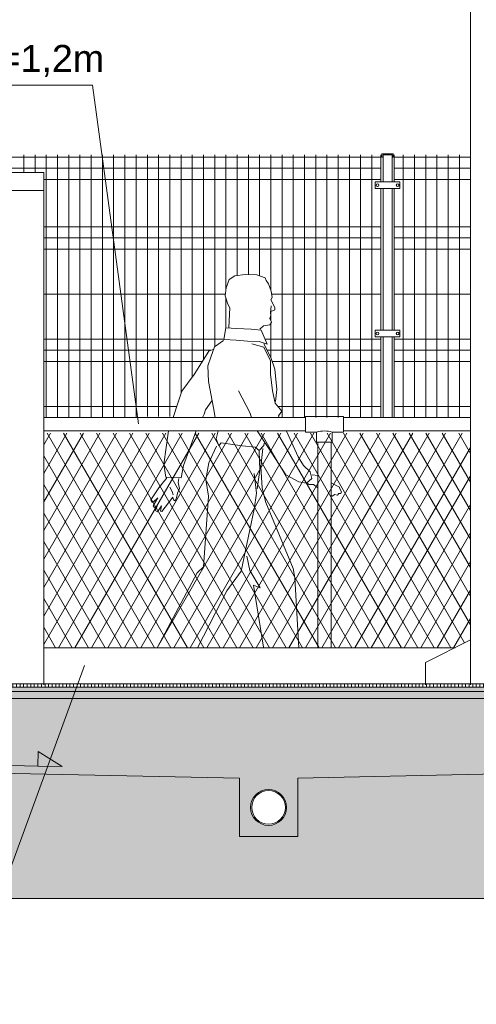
# Model space of a CAD drawing. Header units: millimetres. Extents: x 1962 to 3194, y -795 to -219.
# Tile 217 of 256: x 2647.3 to 2649.33, y -477.23 to -472.84. Entities that reach past the tile are written whole.
import ezdxf

# ---------------------------------------------------------------- set-up
doc = ezdxf.new("R2010")
doc.units = ezdxf.units.MM
for name, color, linetype, lineweight in [('A_elewacje kolorystyka', 252, 'Continuous', 9), ('A_flagi przekrojowe', 92, 'Continuous', 9), ('A_hatch przekroje', 125, 'Continuous', 9), ('A_koty wysokośc.', 53, 'Continuous', 9), ('A_ludzie', 53, 'Continuous', 9), ('A_ogrodzenie 1_2m', 34, 'Continuous', 9), ('A_ogrodzenie 2_4m', 45, 'Continuous', 9), ('A_przekrojowe', 42, 'Continuous', 9), ('A_widok', 142, 'Continuous', 9)]:
    doc.layers.add(name, color=color, linetype=linetype, lineweight=lineweight)
doc.styles.get("Standard").update_dxf_attribs({"font": 'arial.ttf'})

# ---------------------------------------------------------------- blocks, each defined once
blk = doc.blocks.new('zw$5246')
at = {"layer": 'A_ogrodzenie 2_4m'}
blk.add_lwpolyline([(-0.095, 0.015), (0.015, 0.015), (0.015, -0.015), (-0.095, -0.015), (-0.095, 0.015)], dxfattribs=at)
for centre in [(-0.085, 0), (0.005, 0)]:
    blk.add_circle(centre, 0.006, dxfattribs=at)
blk = doc.blocks.new('zw$572')
at = {"layer": 'A_koty wysokośc.'}
h = blk.add_hatch(color=256, dxfattribs=at)
h.dxf.hatch_style = 1
h.paths.add_polyline_path([(0.1205, 0.0716), (0, 0), (0.1205, 0)])
blk.add_line((0.1205, 0), (0.5785, 0), dxfattribs=at)
blk.add_lwpolyline([(0.1205, 0), (0.1205, 0.0716), (0, 0), (0.1205, 0)], close=True, dxfattribs=at)
blk = doc.blocks.new('zw$607D')
at = {"layer": 'A_hatch przekroje'}
h = blk.add_hatch(dxfattribs=at)
h.set_pattern_fill('LINE', color=256, scale=0.005, angle=114.9782, style=2)
h.set_pattern_definition([(90, (-163.449078, -3.115186), (-0.015875, -1e-15), [])])
h.paths.add_polyline_path([(-24.2693, 0.34), (-24.2692, 0.355), (-54.7694, 0.416), (-95.1692, 0.416), (-125.6693, 0.355), (-125.6693, 0.34), (-95.1693, 0.401), (-54.7693, 0.401)])
h = blk.add_hatch(color=251, dxfattribs=at)
h.dxf.hatch_style = 2
h.paths.add_polyline_path([(-24.2693, 0.34), (-24.2693, 0.32), (-54.7694, 0.381), (-95.1692, 0.381), (-125.6693, 0.32), (-125.6693, 0.34), (-95.1693, 0.401), (-54.7693, 0.401)])
h = blk.add_hatch(dxfattribs=at)
h.set_pattern_fill('CONC', color=256, scale=0.005, angle=324.9782, style=2)
h.set_pattern_definition([(300, (-163.31836, -3.17903), (0.10998523, 0.0635), [0, -0.127]), (300, (-163.35622, -3.20236), (0.10998523, 0.0635), [0, -0.127]), (300, (-163.29493, -3.17137), (0.10998523, 0.0635), [0, -0.127]), (278.1986, (-163.36204, -3.13386), (0.080514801, -0.393455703), [0.01367828, -0.67023767]), (156.8699, (-163.36009, -3.147398), (0.410470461, -0.202955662), [0.00635, -0.62865]), (70.6013, (-163.36593, -3.144904), (-0.342411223, -0.9309261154), [0.01170876, -1.15917332]), (146.5651, (-163.400083, -3.11623), (-0.173485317, 0.04648505), [0.00283985, -0.28114079]), (266.3099, (-163.402453, -3.114664), (0.017014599, -0.283470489), [0.00457911, -0.45332599]), (48.4349, (-163.402748, -3.119233), (0.156470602, 0.236985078), [0.00401612, -0.39759318]), (165, (-163.37044, -3.19297), (-0.10998526, -0.06350002), [0.0053881, -0.17421695]), (300, (-163.37565, -3.19157), (0.17348523, -0.04648523), [0.00762, -0.11938]), (75, (-163.37184, -3.19817), (-0.06350002, 0.10998526), [0.0053881, -0.17421695]), (191.5651, (-163.30767, -3.13913), (0.283470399, 0.017014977), [0.00401612, -0.39759318]), (300, (-163.3116, -3.13994), (0.17348523, -0.04648523), [0.00635, -0.12065]), (83.1301, (-163.30843, -3.145435), (0.0294704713, 0.4569556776), [0.00635, -0.62865]), (153.6901, (-163.340226, -3.080204), (0.236985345, -0.156470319), [0.00457911, -0.45332599]), (281.5651, (-163.34433, -3.078174), (-0.017014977, 0.283470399), [0.00803224, -0.39357706]), (66.8699, (-163.34272, -3.086043), (-0.202955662, -0.410470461), [0.00635, -0.62865]), (300, (-163.32621, -3.11464), (0.10998523, 0.0635), [0, -0.127]), (300, (-163.37195, -3.10145), (0.10998523, 0.0635), [0, -0.127]), (300, (-163.39487, -3.15574), (0.10998523, 0.0635), [0, -0.127]), (300, (-163.34363, -3.16576), (0.10998523, 0.0635), [0, -0.127]), (300, (-163.34334, -3.12306), (0.10998523, 0.0635), [0, -0.127]), (300, (-163.35401, -3.09696), (0.10998523, 0.0635), [0, -0.127]), (300, (-163.3549, -3.11067), (0.10998523, 0.0635), [0, -0.127]), (300, (-163.38383, -3.12151), (0.10998523, 0.0635), [0, -0.127]), (300, (-163.39467, -3.09258), (0.10998523, 0.0635), [0, -0.127]), (300, (-163.36874, -3.07907), (0.10998523, 0.0635), [0, -0.127]), (300, (-163.34645, -3.0618), (0.10998523, 0.0635), [0, -0.127]), (300, (-163.32237, -3.09336), (0.10998523, 0.0635), [0, -0.127]), (300, (-163.304, -3.11501), (0.10998523, 0.0635), [0, -0.127]), (300, (-163.28617, -3.15605), (0.10998523, 0.0635), [0, -0.127]), (300, (-163.33551, -3.14934), (0.10998523, 0.0635), [0, -0.127]), (300, (-163.32206, -3.12691), (0.10998523, 0.0635), [0, -0.127]), (300, (-163.36977, -3.16619), (0.10998523, 0.0635), [0, -0.127]), (300, (-163.39432, -3.13637), (0.10998523, 0.0635), [0, -0.127]), (300, (-163.39947, -3.18333), (0.10998523, 0.0635), [0, -0.127]), (300, (-163.41383, -3.14323), (0.10998523, 0.0635), [0, -0.127]), (300, (-163.43744, -3.10994), (0.10998523, 0.0635), [0, -0.127]), (300, (-163.43532, -3.12631), (0.10998523, 0.0635), [0, -0.127]), (300, (-163.41929, -3.11852), (0.10998523, 0.0635), [0, -0.127]), (300, (-163.39434, -3.20237), (0.10998523, 0.0635), [0, -0.127]), (300, (-163.34163, -3.18953), (0.10998523, 0.0635), [0, -0.127]), (300, (-163.31181, -3.16498), (0.10998523, 0.0635), [0, -0.127]), (300, (-163.42021, -3.16011), (0.10998523, 0.0635), [0, -0.127])])
h.paths.add_polyline_path([(-24.2693, 0.29), (-24.2693, 0.32), (-54.7694, 0.381), (-95.1692, 0.381), (-125.6693, 0.32), (-125.6692, 0.29), (-95.1693, 0.351), (-54.7693, 0.351)])
h = blk.add_hatch(dxfattribs=at)
h.set_pattern_fill('CONCRE', color=256, scale=0.008, angle=245.0218, style=2)
h.set_pattern_definition([(220.0436, (-78.46928, 3.991), (-0.0248279, -0.28629365), [0.0254, -0.1778]), (310.0436, (-78.46928, 3.991), (0.28629365, -0.0248279), [0.0254, -0.1778]), (355.0436, (-78.48872, 3.97466), (0.15556077, 0.1307329), [0.035921, -0.2514472]), (220.0436, (-78.41518, 3.88716), (-0.0248279, -0.28629365), [0.0254, -0.1778]), (265.0436, (-78.43308, 3.88871), (0.1307329, -0.15556077), [0.0179605, -0.2694077]), (355.0436, (-78.43308, 3.88871), (0.15556077, 0.1307329), [0.0179605, -0.2694077]), (220.0436, (-78.44084, 3.79924), (-0.0248279, -0.28629365), [0.035921, -0.167279]), (265.0436, (-78.44084, 3.79924), (0.1307329, -0.15556077), [0.0254, -0.2619682]), (355.0436, (-78.46834, 3.77613), (0.15556077, 0.1307329), [0.0254, -0.2619682]), (310.0436, (-78.54354, 3.86223), (0.28629365, -0.0248279), [0.0254, -0.1778]), (265.0436, (-78.54354, 3.86223), (0.1307329, -0.15556077), [0.0179605, -0.2694077]), (355.0436, (-78.5451, 3.84434), (0.15556077, 0.1307329), [0.0179605, -0.2694077]), (220.0436, (-78.45604, 3.93577), (-0.0248279, -0.28629365), [0.0127, -0.17018]), (220.0436, (-78.54003, 3.79883), (-0.0248279, -0.28629365), [0.0127, -0.17018]), (310.0436, (-78.47507, 3.82024), (0.28629365, -0.0248279), [0.0127, -0.17018]), (355.0436, (-78.56805, 3.8914), (0.15556077, 0.1307329), [0.0179605, -0.2694077]), (355.0436, (-78.41012, 3.84165), (0.15556077, 0.1307329), [0.0179605, -0.2694077]), (265.0436, (-78.4993, 3.87868), (0.1307329, -0.15556077), [0.0179605, -0.2694077]), (310.0436, (-78.5064, 3.92662), (0.28629365, -0.0248279), [0.003175, -0.200025]), (310.0436, (-78.45855, 3.85486), (0.28629365, -0.0248279), [0.003175, -0.200025]), (310.0436, (-78.509, 3.76684), (0.28629365, -0.0248279), [0.003175, -0.200025]), (310.0436, (-78.58088, 3.84744), (0.28629365, -0.0248279), [0.003175, -0.200025])])
h.paths.add_polyline_path([(-125.6693, 0.24), (-125.6693, 0.29), (-95.1693, 0.351), (-54.7693, 0.351), (-24.2693, 0.29), (-24.2693, 0.24), (-24.3693, 0.09), (-24.3693, 0.0473), (-26.8255, -0.004), (-26.8255, -0.264), (-27.0855, -0.264), (-27.0855, -0.004), (-30.3119, 0.0634), (-33.5384, -0.004), (-33.5384, -0.264), (-33.7984, -0.264), (-33.7984, -0.004), (-35.9184, 0.0403), (-38.0384, -0.004), (-38.0384, -0.264), (-38.2984, -0.264), (-38.2984, -0.004), (-40.4184, 0.0403), (-42.5384, -0.004), (-42.5384, -0.264), (-42.7984, -0.264), (-42.7984, -0.004), (-44.9184, 0.0403), (-47.0384, -0.004), (-47.0384, -0.264), (-47.2984, -0.264), (-47.2984, -0.004), (-49.4184, 0.0403), (-51.5384, -0.004), (-51.5384, -0.264), (-51.7984, -0.264), (-51.7984, -0.004), (-53.9184, 0.0403), (-56.0384, -0.004), (-56.0384, -0.264), (-56.2984, -0.264), (-56.2984, -0.004), (-58.4184, 0.0403), (-60.5384, -0.004), (-60.5384, -0.264), (-60.7984, -0.264), (-60.7984, -0.004), (-62.9184, 0.0403), (-65.0384, -0.004), (-65.0384, -0.264), (-65.2984, -0.264), (-65.2984, -0.004), (-67.4184, 0.0403), (-69.5384, -0.004), (-69.5384, -0.264), (-69.7984, -0.264), (-69.7984, -0.004), (-71.9184, 0.0403), (-74.0384, -0.004), (-74.0384, -0.264), (-74.2984, -0.264), (-74.2984, -0.004), (-76.4184, 0.0403), (-78.5384, -0.004), (-78.5384, -0.264), (-78.7984, -0.264), (-78.7984, -0.004), (-80.9184, 0.0403), (-83.0384, -0.004), (-83.0384, -0.264), (-83.2984, -0.264), (-83.2984, -0.004), (-85.4184, 0.0403), (-87.5384, -0.004), (-87.5384, -0.264), (-87.7984, -0.264), (-87.7984, -0.004), (-89.9184, 0.0403), (-92.0384, -0.004), (-92.0384, -0.264), (-92.2984, -0.264), (-92.2984, -0.004), (-94.4184, 0.0403), (-96.5384, -0.004), (-96.5384, -0.264), (-96.7984, -0.264), (-96.7984, -0.004), (-98.9184, 0.0403), (-101.0384, -0.004), (-101.0384, -0.264), (-101.2984, -0.264), (-101.2984, -0.004), (-103.4184, 0.0403), (-105.5384, -0.004), (-105.5384, -0.264), (-105.7984, -0.264), (-105.7984, -0.004), (-107.9184, 0.0403), (-110.0384, -0.004), (-110.0384, -0.264), (-110.2984, -0.264), (-110.2984, -0.004), (-112.4184, 0.0403), (-114.5384, -0.004), (-114.5384, -0.264), (-114.7984, -0.264), (-114.7984, -0.004), (-116.9184, 0.0403), (-119.0384, -0.004), (-119.0384, -0.264), (-119.2984, -0.264), (-119.2984, -0.004), (-121.4184, 0.0403), (-123.5384, -0.004), (-123.5384, -0.264), (-123.7984, -0.264), (-123.7984, -0.004), (-125.5693, 0.033), (-125.5693, 0.09)])
h.paths.add_polyline_path([(-65.0958, -0.1002, 1), (-65.2409, -0.1678, 1)], flags=16)
edge = h.paths.add_edge_path()
edge.add_arc((-26.9555, -0.134), 0.08, 24.9782, 384.9782)
edge = h.paths.add_edge_path()
edge.add_arc((-33.6684, -0.134), 0.08, 24.9782, 384.9782)
edge = h.paths.add_edge_path()
edge.add_arc((-38.1684, -0.134), 0.08, 24.9782, 384.9782)
edge = h.paths.add_edge_path()
edge.add_arc((-42.6684, -0.134), 0.08, 24.9782, 384.9782)
edge = h.paths.add_edge_path()
edge.add_arc((-47.1684, -0.134), 0.08, 24.9782, 384.9782)
edge = h.paths.add_edge_path()
edge.add_arc((-51.6684, -0.134), 0.08, 24.9782, 384.9782)
edge = h.paths.add_edge_path()
edge.add_arc((-56.1684, -0.134), 0.08, 24.9782, 384.9782)
edge = h.paths.add_edge_path()
edge.add_arc((-60.6684, -0.134), 0.08, 24.9782, 384.9782)
edge = h.paths.add_edge_path()
edge.add_arc((-65.1684, -0.134), 0.08, 24.9782, 384.9782)
edge = h.paths.add_edge_path()
edge.add_arc((-69.6684, -0.134), 0.08, 24.9782, 384.9782)
edge = h.paths.add_edge_path()
edge.add_arc((-74.1684, -0.134), 0.08, 24.9782, 384.9782)
edge = h.paths.add_edge_path()
edge.add_arc((-78.6684, -0.134), 0.08, 24.9782, 384.9782)
edge = h.paths.add_edge_path()
edge.add_arc((-83.1684, -0.134), 0.08, 24.9782, 384.9782)
edge = h.paths.add_edge_path()
edge.add_arc((-87.6684, -0.134), 0.08, 24.9782, 384.9782)
edge = h.paths.add_edge_path()
edge.add_arc((-92.1684, -0.134), 0.08, 24.9782, 384.9782)
edge = h.paths.add_edge_path()
edge.add_arc((-96.6684, -0.134), 0.08, 24.9782, 384.9782)
edge = h.paths.add_edge_path()
edge.add_arc((-101.1684, -0.134), 0.08, 24.9782, 384.9782)
edge = h.paths.add_edge_path()
edge.add_arc((-105.6684, -0.134), 0.08, 24.9782, 384.9782)
edge = h.paths.add_edge_path()
edge.add_arc((-110.1684, -0.134), 0.08, 24.9782, 384.9782)
edge = h.paths.add_edge_path()
edge.add_arc((-114.6684, -0.134), 0.08, 24.9782, 384.9782)
edge = h.paths.add_edge_path()
edge.add_arc((-119.1684, -0.134), 0.08, 24.9782, 384.9782)
edge = h.paths.add_edge_path()
edge.add_arc((-123.6684, -0.134), 0.08, 24.9782, 384.9782)
h = blk.add_hatch(dxfattribs=at)
h.set_pattern_fill('EARTH2', color=256, scale=0.03, angle=69.9782, style=2)
h.set_pattern_definition([(225, (-78.4693, 4.5083), (1e-16, -1.077631), [0.3429, -0.4191]), (225, (-78.2268, 4.2658), (1e-16, -1.077631), [0.3429, -0.4191]), (225, (-78.2861, 4.3251), (1e-16, -1.077631), [0.35052, -0.41148]), (225, (-78.34535, 4.3843), (1e-16, -1.077631), [0.35052, -0.41148]), (225, (-78.4046, 4.4436), (1e-16, -1.077631), [0.35052, -0.41148]), (225, (-78.4046, 4.9824), (1e-16, -1.077631), [0.3429, -0.4191]), (225, (-78.34535, 4.92315), (1e-16, -1.077631), [0.3429, -0.4191]), (225, (-78.2861, 4.8639), (1e-16, -1.077631), [0.3429, -0.4191]), (225, (-78.2268, 4.8046), (1e-16, -1.077631), [0.3429, -0.4191]), (225, (-78.4693, 5.0471), (1e-16, -1.077631), [0.3429, -0.4191]), (315, (-78.98654, 4.5298), (1.077631, 0), [0.3429, -0.4191]), (315, (-78.7387, 4.7777), (1.077631, 0), [0.3429, -0.4191]), (315, (-78.80334, 4.713), (1.077631, 0), [0.3429, -0.4191]), (315, (-78.8626, 4.65374), (1.077631, 0), [0.3429, -0.4191]), (315, (-78.9219, 4.5945), (1.077631, 0), [0.3429, -0.4191]), (315, (-78.3831, 4.5945), (1.077631, 0), [0.35052, -0.41148]), (315, (-78.3238, 4.65374), (1.077631, 0), [0.35052, -0.41148]), (315, (-78.2645, 4.713), (1.077631, 0), [0.35052, -0.41148]), (315, (-78.1999, 4.7777), (1.077631, 0), [0.3429, -0.4191]), (315, (-78.4423, 4.5352), (1.077631, 0), [0.3429, -0.4191])])
h.paths.add_polyline_path([(-131.3806, -0.9503), (-128.5486, -0.9503), (-128.1695, -0.6713), (-127.4013, -0.6606), (-127.1193, -0.9285), (-126.3193, -0.9285), (-125.7914, -0.54), (-24.0282, -0.54), (-23.6193, -0.9285), (-22.8193, -0.9285), (-22.4739, -0.6743), (-5.3893, -1.0103), (-4.8842, -0.5), (-0.6149, -0.5), (-0.12, 0), (-5.9893, 0), (-5.9893, 0.02), (-6.0693, 0.02), (-6.0693, -0.03), (-6.2693, -0.03), (-6.2693, -0.11), (-6.0693, -0.11), (-6.0693, -0.16), (-6.0693, -0.28), (-6.0978, -0.2995), (-6.1093, -0.36), (-5.8893, -0.36), (-5.8893, -0.5003), (-6.2585, -0.5003), (-24.3693, -0.1369), (-24.3693, -0.04), (-24.1093, -0.04), (-24.1093, 0.09), (-24.2093, 0.24), (-24.2093, 0.34), (-24.2693, 0.34), (-24.2693, 0.24), (-24.3693, 0.09), (-24.3693, 0.0473), (-26.8255, -0.004), (-26.8255, -0.264), (-27.0855, -0.264), (-27.0855, -0.004), (-30.3119, 0.0634), (-33.5384, -0.004), (-33.5384, -0.264), (-33.7984, -0.264), (-33.7984, -0.004), (-35.9184, 0.0403), (-38.0384, -0.004), (-38.0384, -0.264), (-38.2984, -0.264), (-38.2984, -0.004), (-40.4184, 0.0403), (-42.5384, -0.004), (-42.5384, -0.264), (-42.7984, -0.264), (-42.7984, -0.004), (-44.9184, 0.0403), (-47.0384, -0.004), (-47.0384, -0.264), (-47.2984, -0.264), (-47.2984, -0.004), (-49.4184, 0.0403), (-51.5384, -0.004), (-51.5384, -0.264), (-51.7984, -0.264), (-51.7984, -0.004), (-53.9184, 0.0403), (-56.0384, -0.004), (-56.0384, -0.264), (-56.2984, -0.264), (-56.2984, -0.004), (-58.4184, 0.0403), (-60.5384, -0.004), (-60.5384, -0.264), (-60.7984, -0.264), (-60.7984, -0.004), (-62.9184, 0.0403), (-65.0384, -0.004), (-65.0384, -0.264), (-65.2984, -0.264), (-65.2984, -0.004), (-67.4184, 0.0403), (-69.5384, -0.004), (-69.5384, -0.264), (-69.7984, -0.264), (-69.7984, -0.004), (-71.9184, 0.0403), (-74.0384, -0.004), (-74.0384, -0.264), (-74.2984, -0.264), (-74.2984, -0.004), (-76.4184, 0.0403), (-78.5384, -0.004), (-78.5384, -0.264), (-78.7984, -0.264), (-78.7984, -0.004), (-80.9184, 0.0403), (-83.0384, -0.004), (-83.0384, -0.264), (-83.2984, -0.264), (-83.2984, -0.004), (-85.4184, 0.0403), (-87.5384, -0.004), (-87.5384, -0.264), (-87.7984, -0.264), (-87.7984, -0.004), (-89.9184, 0.0403), (-92.0384, -0.004), (-92.0384, -0.264), (-92.2984, -0.264), (-92.2984, -0.004), (-94.4184, 0.0403), (-96.5384, -0.004), (-96.5384, -0.264), (-96.7984, -0.264), (-96.7984, -0.004), (-98.9184, 0.0403), (-101.0384, -0.004), (-101.0384, -0.264), (-101.2984, -0.264), (-101.2984, -0.004), (-103.4184, 0.0403), (-105.5384, -0.004), (-105.5384, -0.264), (-105.7984, -0.264), (-105.7984, -0.004), (-107.9184, 0.0403), (-110.0384, -0.004), (-110.0384, -0.264), (-110.2984, -0.264), (-110.2984, -0.004), (-112.4184, 0.0403), (-114.5384, -0.004), (-114.5384, -0.264), (-114.7984, -0.264), (-114.7984, -0.004), (-116.9184, 0.0403), (-119.0384, -0.004), (-119.0384, -0.264), (-119.2984, -0.264), (-119.2984, -0.004), (-121.4184, 0.0403), (-123.5384, -0.004), (-123.5384, -0.264), (-123.7984, -0.264), (-123.7984, -0.004), (-125.5693, 0.033), (-125.5693, 0.09), (-125.6693, 0.24), (-125.6693, 0.34), (-125.7293, 0.34), (-125.7293, 0.24), (-125.8293, 0.09), (-125.8293, 0.0384), (-125.8293, -0.04), (-125.5693, -0.04), (-125.5693, -0.1369), (-128.1493, -0.1829), (-128.1493, -0.08), (-127.9293, -0.08), (-127.9408, -0.0195), (-127.9693, 0), (-127.9693, 0.3), (-128.0493, 0.3), (-128.0493, 0.27), (-132.6493, 0.27)])
h.paths.add_polyline_path([(-128.1493, -0.08), (-128.1093, 0.2), (-128.0493, 0.2), (-128.0493, 0), (-128.0493, -0.0195), (-127.9408, -0.0195), (-127.9293, -0.08)], flags=16)
at = {"layer": 'A_ogrodzenie 1_2m'}
h = blk.add_hatch(dxfattribs=at)
h.set_pattern_fill('DIAMONDS', color=256, scale=0.02, style=2)
h.set_pattern_definition([(60, (-2727.07416, 476.21527), (-0.0549926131, 0.03175), []), (120, (-2727.07416, 476.21527), (-0.0549926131, -0.03175), [])])
h.paths.add_polyline_path([(-77.4693, 0.611), (-77.4693, 1.5311), (-77.0629, 1.5311), (-77.0629, 0.5767), (-77.4007, 0.5767)])
h.paths.add_polyline_path([(-79.6693, 0.5767), (-79.6693, 1.5311), (-77.7693, 1.5311), (-77.7693, 0.611), (-77.8379, 0.5767)])
at = {"layer": 'A_flagi przekrojowe'}
for points in [[(-79.2481, 1.5727), (-79.4527, 3.0798), (-80.8777, 3.0798)], [(-79.4885, 0.497), (-79.9619, -0.794), (-81.2146, -0.794)]]:
    blk.add_lwpolyline(points, dxfattribs=at)
at = {"layer": 'A_hatch przekroje'}
blk.add_line((-95.1692, 0.416), (-54.7694, 0.416), dxfattribs=at)
blk.add_lwpolyline([(-132.6493, 0.27), (-131.3806, -0.9503), (-128.5486, -0.9503), (-128.1695, -0.6713), (-127.4013, -0.6606), (-127.1193, -0.9285), (-126.3193, -0.9285), (-125.7914, -0.54), (-24.0282, -0.54), (-23.6193, -0.9285), (-22.8193, -0.9285), (-22.4739, -0.6743), (-5.3893, -1.0103), (-4.8842, -0.5), (-0.6149, -0.5), (-0.12, 0)], dxfattribs=at)
at = {"layer": 'A_ludzie', "linetype": 'ByBlock'}
for p, q in [((-78.8179, 2.2313), (-78.7729, 2.2374)), ((-78.7729, 2.2374), (-78.7209, 2.2354)), ((-78.7209, 2.2354), (-78.6841, 2.2221)), ((-78.8577, 2.1782), (-78.8434, 2.215)), ((-78.8434, 2.215), (-78.8179, 2.2313)), ((-78.6841, 2.2221), (-78.679, 2.2109)), ((-78.679, 2.2109), (-78.6688, 2.1956)), ((-78.6688, 2.1956), (-78.6565, 2.1639)), ((-78.8618, 2.1425), (-78.8577, 2.1782)), ((-78.6565, 2.1639), (-78.6524, 2.1354)), ((-78.8495, 2.1048), (-78.8618, 2.1425)), ((-78.8404, 2.0895), (-78.8495, 2.1048)), ((-78.6524, 2.1354), (-78.6586, 2.1241)), ((-78.6586, 2.1241), (-78.6402, 2.0905)), ((-78.8455, 2.0017), (-78.8404, 2.0895)), ((-78.6565, 2.0986), (-78.6596, 2.067)), ((-78.6596, 2.067), (-78.6586, 2.0568)), ((-78.6402, 2.0803), (-78.6575, 2.0731)), ((-78.6402, 2.0905), (-78.6402, 2.0803)), ((-78.6586, 2.0568), (-78.6626, 2.0415)), ((-78.6626, 2.0415), (-78.6545, 2.0252)), ((-78.6545, 2.0252), (-78.6626, 2.0129)), ((-78.8669, 1.9476), (-78.8587, 2.0007)), ((-78.8587, 2.0007), (-78.8118, 1.9976)), ((-78.8118, 1.9976), (-78.7464, 1.9935)), ((-78.7464, 1.9935), (-78.7014, 1.9894)), ((-78.6912, 2.0088), (-78.7076, 1.9935)), ((-78.7014, 1.9894), (-78.6739, 1.9272)), ((-78.6626, 2.0129), (-78.6912, 2.0088)), ((-78.8688, 1.9443), (-78.9084, 1.9162)), ((-78.8128, 1.9445), (-78.8669, 1.9476)), ((-78.7627, 1.9405), (-78.8128, 1.9445)), ((-78.7096, 1.9394), (-78.7627, 1.9405)), ((-78.6888, 1.9146), (-78.7433, 1.9294)), ((-78.6739, 1.9272), (-78.7096, 1.9394)), ((-78.6888, 1.9294), (-78.6575, 1.8684)), ((-78.9348, 1.8964), (-78.9992, 1.7925)), ((-78.9117, 1.9047), (-78.9348, 1.8964)), ((-78.9084, 1.9162), (-78.9249, 1.87)), ((-78.6591, 1.8535), (-78.6888, 1.9146)), ((-78.9249, 1.87), (-78.9381, 1.8304)), ((-78.6591, 1.7942), (-78.6591, 1.8535)), ((-78.6575, 1.8684), (-78.641, 1.8156)), ((-78.9381, 1.8304), (-78.9365, 1.7612)), ((-78.641, 1.8156), (-78.6311, 1.7249)), ((-78.9992, 1.7925), (-79.0553, 1.7183)), ((-78.9365, 1.7612), (-78.9133, 1.6441)), ((-78.6509, 1.7199), (-78.6591, 1.7942)), ((-79.0553, 1.7183), (-79.0751, 1.6556)), ((-78.8027, 1.7199), (-78.7516, 1.6226)), ((-78.6393, 1.6655), (-78.6509, 1.7199)), ((-78.6311, 1.7249), (-78.6377, 1.6721)), ((-78.9497, 1.6358), (-78.9216, 1.6754)), ((-78.6096, 1.6292), (-78.6393, 1.6655)), ((-79.0751, 1.6556), (-79.0938, 1.6011)), ((-78.9546, 1.616), (-78.9497, 1.6358)), ((-78.9133, 1.6441), (-78.9057, 1.6011)), ((-78.7516, 1.6226), (-78.7446, 1.6011)), ((-78.6245, 1.6078), (-78.6096, 1.6292)), ((-78.9621, 1.6011), (-78.9546, 1.616)), ((-78.6209, 1.6011), (-78.6245, 1.6078)), ((-79.1137, 1.5411), (-79.1346, 1.3934)), ((-79.0471, 1.3868), (-78.9913, 1.5411)), ((-78.8931, 1.5411), (-78.9018, 1.5055)), ((-78.7185, 1.5411), (-78.6707, 1.4676)), ((-78.5881, 1.5402), (-78.5887, 1.5411)), ((-78.537, 1.4264), (-78.5881, 1.5402)), ((-78.9018, 1.5055), (-78.8902, 1.4742)), ((-78.9006, 1.4736), (-78.9336, 1.3993)), ((-78.8902, 1.4742), (-78.8787, 1.489)), ((-78.8787, 1.489), (-78.7862, 1.4742)), ((-78.7862, 1.4742), (-78.7285, 1.4692)), ((-78.7285, 1.4692), (-78.7103, 1.4544)), ((-78.7077, 1.3663), (-78.7105, 1.4516)), ((-78.7103, 1.4544), (-78.6888, 1.4758)), ((-78.6939, 1.4626), (-78.7022, 1.3828)), ((-78.6888, 1.4758), (-78.6872, 1.4874)), ((-78.6707, 1.4676), (-78.5914, 1.3455)), ((-78.5122, 1.3868), (-78.537, 1.4264)), ((-79.1346, 1.3934), (-79.1263, 1.3356)), ((-79.057, 1.3323), (-79.0471, 1.3868)), ((-78.9336, 1.3993), (-78.9474, 1.325)), ((-78.7187, 1.2837), (-78.7077, 1.3663)), ((-78.7022, 1.3828), (-78.6967, 1.2864)), ((-78.4825, 1.3587), (-78.5122, 1.3868)), ((-78.4759, 1.329), (-78.4825, 1.3587)), ((-79.1344, 1.3162), (-79.157, 1.2876)), ((-79.1224, 1.3298), (-79.1344, 1.3162)), ((-79.1263, 1.3356), (-79.057, 1.3323)), ((-79.1224, 1.3358), (-79.1224, 1.3298)), ((-79.0712, 1.3117), (-79.0682, 1.3298)), ((-78.9474, 1.325), (-78.9364, 1.2506)), ((-78.7215, 1.2644), (-78.7325, 1.3525)), ((-78.5914, 1.3455), (-78.5337, 1.3142)), ((-78.499, 1.3092), (-78.4759, 1.329)), ((-78.4734, 1.3463), (-78.4493, 1.3424)), ((-79.157, 1.2876), (-79.1931, 1.235)), ((-79.0972, 1.2714), (-79.1073, 1.2906)), ((-79.0938, 1.2575), (-79.0972, 1.2714)), ((-79.0742, 1.2636), (-79.0652, 1.2846)), ((-79.0652, 1.2846), (-79.0712, 1.3117)), ((-78.6967, 1.2864), (-78.6802, 1.2231)), ((-78.5337, 1.3142), (-78.499, 1.3092)), ((-78.487, 1.3027), (-78.4945, 1.3072)), ((-78.4674, 1.3027), (-78.487, 1.3027)), ((-78.4493, 1.2876), (-78.4674, 1.3027)), ((-78.3893, 1.3106), (-78.3529, 1.2906)), ((-78.3529, 1.2906), (-78.3514, 1.2831)), ((-78.3514, 1.2831), (-78.3439, 1.2696)), ((-79.1931, 1.235), (-79.1886, 1.2244)), ((-79.1826, 1.2244), (-79.1615, 1.244)), ((-79.1615, 1.244), (-79.1826, 1.2079)), ((-79.1435, 1.1823), (-79.0953, 1.247)), ((-79.0953, 1.247), (-79.0923, 1.235)), ((-79.0923, 1.235), (-79.0847, 1.2305)), ((-79.0847, 1.2305), (-79.0787, 1.244)), ((-79.0787, 1.244), (-79.0742, 1.2636)), ((-78.9364, 1.2506), (-78.9584, 0.9368)), ((-78.7325, 1.1928), (-78.7215, 1.2644)), ((-78.3831, 1.2515), (-78.3893, 1.2546)), ((-78.374, 1.259), (-78.3831, 1.2515)), ((-78.3605, 1.256), (-78.374, 1.259)), ((-78.356, 1.2621), (-78.3605, 1.256)), ((-78.3469, 1.2621), (-78.356, 1.2621)), ((-78.3439, 1.2696), (-78.3469, 1.2621)), ((-79.1886, 1.2244), (-79.1826, 1.2244)), ((-79.1826, 1.2079), (-79.1766, 1.2004)), ((-79.1766, 1.2004), (-79.1645, 1.2064)), ((-79.1645, 1.2064), (-79.1736, 1.1868)), ((-79.1736, 1.1868), (-79.163, 1.1808)), ((-79.163, 1.1808), (-79.145, 1.2079)), ((-79.145, 1.2079), (-79.1495, 1.1838)), ((-79.1495, 1.1838), (-79.1435, 1.1823)), ((-78.7904, 0.9175), (-78.7325, 1.1928)), ((-78.6802, 1.2231), (-78.5589, 0.9285)), ((-78.7518, 0.9203), (-78.7656, 0.9836)), ((-78.9584, 0.9368), (-78.986, 0.9093)), ((-78.705, 0.8432), (-78.7518, 0.9203)), ((-78.5589, 0.9285), (-78.5507, 0.8873)), ((-78.986, 0.9093), (-79.1648, 0.5767)), ((-78.8537, 0.8294), (-78.7904, 0.9175)), ((-78.5507, 0.8873), (-78.5335, 0.5767)), ((-78.6907, 0.5785), (-78.7353, 0.8542)), ((-78.7353, 0.8542), (-78.705, 0.8432)), ((-78.9843, 0.5767), (-78.8537, 0.8294))]:
    blk.add_line(p, q, dxfattribs=at)
at = {"layer": 'A_ogrodzenie 1_2m'}
for p, q in [((-79.6693, 1.6011), (-78.5043, 1.6011)), ((-78.3343, 1.6011), (-77.7693, 1.6011)), ((-79.6693, 1.5411), (-78.5043, 1.5411)), ((-78.3343, 1.5411), (-77.7693, 1.5411)), ((-78.4493, 0.5767), (-78.4493, 1.4911)), ((-78.3893, 0.5767), (-78.3893, 1.4911)), ((-79.6693, 0.5767), (-77.837, 0.5767))]:
    blk.add_line(p, q, dxfattribs=at)
blk.add_lwpolyline([(-78.4543, 1.4911), (-78.3843, 1.4911), (-78.3843, 1.5361), (-78.3343, 1.5361), (-78.3343, 1.6061), (-78.5043, 1.6061), (-78.5043, 1.5361), (-78.4543, 1.5361)], close=True, dxfattribs=at)
blk.add_arc((-78.4193, 1.4161), 0.125, 73.7398, 106.2602, dxfattribs=at)
at = {"layer": 'A_ogrodzenie 2_4m'}
for p, q in [((-79.7582, 2.691), (-79.7582, 2.77)), ((-79.7082, 2.691), (-79.7082, 2.77)), ((-79.6582, 1.6011), (-79.6582, 2.77)), ((-79.6082, 1.6011), (-79.6082, 2.77)), ((-79.5582, 1.6011), (-79.5582, 2.77)), ((-79.5082, 1.6011), (-79.5082, 2.77)), ((-79.4582, 1.6011), (-79.4582, 2.77)), ((-79.4082, 1.6011), (-79.4082, 2.77)), ((-79.3582, 1.6011), (-79.3582, 2.77)), ((-79.3082, 1.6011), (-79.3082, 2.77)), ((-79.2582, 1.6011), (-79.2582, 2.77)), ((-79.2082, 1.6061), (-79.2082, 2.77)), ((-79.1582, 1.6061), (-79.1582, 2.77)), ((-79.1082, 1.6061), (-79.1082, 2.77)), ((-79.0582, 1.7093), (-79.0582, 2.77)), ((-79.0082, 1.7806), (-79.0082, 2.77)), ((-78.9582, 1.8587), (-78.9582, 2.77)), ((-78.9082, 1.9164), (-78.9082, 2.77)), ((-78.8582, 2.1742), (-78.8582, 2.77)), ((-78.8082, 2.2326), (-78.8082, 2.77)), ((-78.7582, 2.2368), (-78.7582, 2.77)), ((-78.7082, 2.2308), (-78.7082, 2.77)), ((-78.6582, 2.1682), (-78.6582, 2.77)), ((-78.6082, 1.6011), (-78.6082, 2.77)), ((-78.5582, 1.6011), (-78.5582, 2.77)), ((-78.5082, 1.6011), (-78.5082, 2.77)), ((-78.4582, 1.6011), (-78.4582, 2.77)), ((-78.4082, 1.6011), (-78.4082, 2.77)), ((-78.3582, 1.6011), (-78.3582, 2.77)), ((-78.3082, 1.6011), (-78.3082, 2.77)), ((-78.2582, 1.6011), (-78.2582, 2.77)), ((-78.2082, 1.6011), (-78.2082, 2.77)), ((-78.1682, 2.65), (-78.1682, 2.77)), ((-78.1082, 2.65), (-78.1082, 2.77)), ((-78.0682, 1.6011), (-78.0682, 2.77)), ((-78.0182, 1.6011), (-78.0182, 2.77)), ((-77.9682, 1.6011), (-77.9682, 2.77)), ((-77.9182, 1.6011), (-77.9182, 2.77)), ((-77.8682, 1.6011), (-77.8682, 2.77)), ((-77.8182, 1.6011), (-77.8182, 2.77)), ((-80.6982, 2.76), (-78.1682, 2.76)), ((-78.1082, 2.76), (-77.7693, 2.76)), ((-80.6982, 2.71), (-78.1682, 2.71)), ((-78.1082, 2.71), (-77.7693, 2.71)), ((-79.6693, 2.66), (-78.1682, 2.66)), ((-78.1082, 2.66), (-77.7693, 2.66)), ((-78.1682, 1.99), (-78.1682, 2.62)), ((-78.1082, 1.99), (-78.1082, 2.62)), ((-79.6693, 2.45), (-78.1682, 2.45)), ((-78.1082, 2.45), (-77.7693, 2.45)), ((-79.6693, 2.4), (-78.1682, 2.4)), ((-78.1082, 2.4), (-77.7693, 2.4)), ((-79.6693, 2.35), (-78.1682, 2.35)), ((-78.1082, 2.35), (-77.7693, 2.35)), ((-79.6693, 2.15), (-78.8609, 2.15)), ((-78.6545, 2.15), (-78.1682, 2.15)), ((-78.1082, 2.15), (-77.7693, 2.15)), ((-78.8582, 2.0006), (-78.8582, 2.1313)), ((-78.6582, 2.0326), (-78.6582, 2.0815)), ((-78.6582, 1.8697), (-78.6582, 2.0196)), ((-79.6693, 1.95), (-78.8665, 1.95)), ((-78.684, 1.95), (-78.1682, 1.95)), ((-78.1682, 1.6011), (-78.1682, 1.96)), ((-78.1082, 1.6011), (-78.1082, 1.96)), ((-78.1082, 1.95), (-77.7693, 1.95)), ((-79.6693, 1.9), (-78.9248, 1.9)), ((-78.6737, 1.9), (-78.1682, 1.9)), ((-78.1082, 1.9), (-77.7693, 1.9)), ((-79.6693, 1.85), (-78.9636, 1.85)), ((-78.6517, 1.85), (-78.1682, 1.85)), ((-78.1082, 1.85), (-77.7693, 1.85)), ((-79.6693, 1.65), (-79.0771, 1.65)), ((-78.6266, 1.65), (-78.1682, 1.65)), ((-78.1082, 1.65), (-77.7693, 1.65))]:
    blk.add_line(p, q, dxfattribs=at)
blk.add_lwpolyline([(-78.1132, 2.76), (-78.1182, 2.76), (-78.1182, 2.77), (-78.1582, 2.77), (-78.1582, 2.76), (-78.1632, 2.76), (-78.1632, 2.775), (-78.1132, 2.775)], close=True, dxfattribs=at)
for points in [[(-78.1182, 2.65), (-78.1182, 2.77), (-78.1582, 2.77), (-78.1582, 2.65)], [(-78.1582, 2.62), (-78.1582, 1.99)], [(-78.1182, 1.99), (-78.1182, 2.62)], [(-78.1582, 1.96), (-78.1582, 1.6011)], [(-78.1182, 1.6011), (-78.1182, 1.96)]]:
    blk.add_lwpolyline(points, dxfattribs=at)
at = {"layer": 'A_przekrojowe'}
for p, q in [((-95.1693, 0.401), (-54.7693, 0.401)), ((-95.1693, 0.351), (-54.7693, 0.351)), ((-95.1692, 0.381), (-54.7694, 0.381)), ((-78.7984, -0.004), (-80.9184, 0.0403)), ((-78.5384, -0.004), (-76.4184, 0.0403)), ((-78.7984, -0.004), (-78.7984, -0.264)), ((-78.5384, -0.004), (-78.5384, -0.264)), ((-78.7984, -0.264), (-78.5384, -0.264))]:
    blk.add_line(p, q, dxfattribs=at)
for radius in [0.08, 0.075]:
    blk.add_circle((-78.6684, -0.134), radius, dxfattribs=at)
at = {"layer": 'A_widok'}
for p, q in [((-77.7693, 0.411), (-77.7693, 3.991)), ((-87.1693, 2.691), (-79.6693, 2.691)), ((-79.6693, 0.411), (-79.6693, 2.691)), ((-87.1693, 2.611), (-79.6693, 2.611)), ((-77.9693, 0.511), (-77.7693, 0.611)), ((-77.9693, 0.411), (-77.9693, 0.511))]:
    blk.add_line(p, q, dxfattribs=at)
at = {"layer": 'A_koty wysokośc.', "xscale": -0.8999999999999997, "yscale": 0.8999999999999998, "zscale": 0.8999999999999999, "rotation": 358.9583733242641}
blk.add_blockref('zw$572', (-79.5879, 0.048), dxfattribs=at)
at = {"layer": 'A_ogrodzenie 2_4m', "xscale": -1, "rotation": 180.0000000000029}
blk.add_blockref('zw$5246', (-78.0982, 2.635), dxfattribs=at)
at = {"layer": 'A_ogrodzenie 2_4m'}
blk.add_blockref('zw$5246', (-78.0982, 1.975), dxfattribs=at)
at = {"layer": 'A_flagi przekrojowe', "insert": (-80.8401, 3.259), "char_height": 0.12, "width": 2.295452, "attachment_point": 1}
blk.add_mtext('ogrodzenie h=1,2m', dxfattribs=at)

msp = doc.modelspace()

# ---------------------------------------------------------------- block references
at = {"layer": 'A_elewacje kolorystyka', "color": 252, "rotation": 359.9999999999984}
msp.add_blockref('zw$607D', (2727.0742, -476.2153), dxfattribs=at)

doc.saveas('drawing.dxf')
